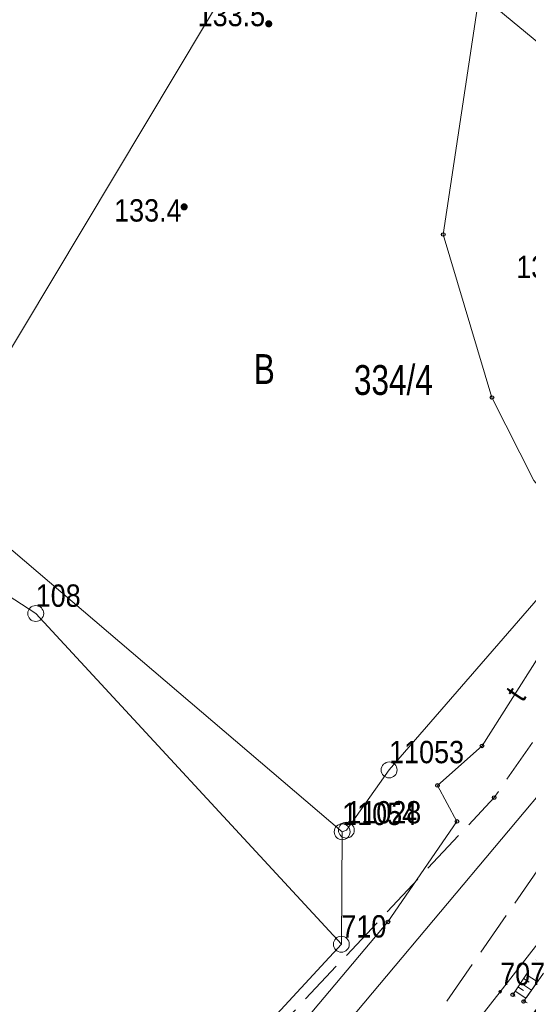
# Model space of a CAD drawing. Header units: metres. Extents: x 5548743 to 5556416, y 5707500 to 5714000.
# Tile 19 of 244: x 5551111 to 5551136, y 5711495 to 5711544. Entities that reach past the tile are written whole.
import ezdxf
from ezdxf.enums import TextEntityAlignment as Align

# ---------------------------------------------------------------- set-up
doc = ezdxf.new("R2010")
doc.units = ezdxf.units.M
for name, pattern in [('1.5_0.75', [2.25, 1.5, -0.75]), ('2.25_0.75', [3, 2.25, -0.75]), ('219-1000', [0])]:
    doc.linetypes.add(name, pattern=pattern)
doc.layers.get('0').update_dxf_attribs({"color": 2, "lineweight": 5})
doc.styles.get("Standard").update_dxf_attribs({"font": 'Working1250', "width": 0.75})

# ---------------------------------------------------------------- blocks, each defined once
blk = doc.blocks.new('202')
at = {"color": 0, "linetype": 'Continuous', "lineweight": 0}
blk.add_circle((0, 0), 0.4, dxfattribs=at)
blk = doc.blocks.new('203')
at = {"linetype": 'Continuous', "lineweight": 0}
h = blk.add_hatch(color=0, dxfattribs=at)
edge = h.paths.add_edge_path()
edge.add_arc((0, 0), 0.09, 0, 360)
blk = doc.blocks.new('PW01')
at = {"linetype": 'Continuous', "lineweight": 13}
h = blk.add_hatch(color=0, dxfattribs=at)
edge = h.paths.add_edge_path()
edge.add_arc((0, 0), 0.18, 0, 360)
blk = doc.blocks.new('SUEP1')
at = {"color": 0, "linetype": 'Continuous'}
for p, q in [((7.5, 0), (5.25, 0.75)), ((22.5, 0), (20.25, 0.75)), ((0, 0), (7.5, 0)), ((7.5, 0), (5.25, -0.75)), ((7.5, 0), (22.5, 0)), ((22.5, 0), (20.25, -0.75))]:
    blk.add_line(p, q, dxfattribs=at)
blk = doc.blocks.new('PIKIETAW1891')
at = {"color": 0}
blk.add_circle((0, 0), 0.09, dxfattribs=at)

msp = doc.modelspace()

# ---------------------------------------------------------------- linework, layer by layer
at = {"layer": '000 Inne (niezydentyfikowane)', "color": 7, "linetype": 'CONTINUOUS', "lineweight": 18, "flags": 128}
for points in [[(5551135.72, 5711495.78), (5551136.27, 5711495.41)], [(5551135.86, 5711495.99), (5551136.14, 5711495.81)], [(5551136, 5711496.2), (5551136.56, 5711495.83)], [(5551135.44, 5711495.36), (5551135.98, 5711495)], [(5551135.58, 5711495.57), (5551135.86, 5711495.39)]]:
    msp.add_lwpolyline(points, dxfattribs=at)
at = {"layer": '217-kontur klasyfikacyjny', "color": 3, "linetype": 'CONTINUOUS', "lineweight": 18, "flags": 128}
msp.add_lwpolyline([(5551106.09, 5711521.01), (5551122.98, 5711549.23)], dxfattribs=at)
at = {"layer": '218-kontur użytku gruntowego', "color": 3, "linetype": 'CONTINUOUS', "lineweight": 18, "flags": 128}
for points in [[(5551122.98, 5711549.23), (5551106.09, 5711521.01)], [(5551106.09, 5711521.01), (5551122.98, 5711549.23)], [(5551143.66, 5711537.26), (5551133.09, 5711546)], [(5551133.09, 5711546), (5551143.66, 5711537.26)], [(5551129.11, 5711506.49), (5551145.75, 5711525.69)], [(5551145.75, 5711525.69), (5551129.11, 5711506.49)], [(5551106.09, 5711521.01), (5551126.75, 5711503.38)], [(5551126.75, 5711503.38), (5551106.09, 5711521.01)], [(5551108.17, 5711516.42), (5551111.35, 5711514.36)], [(5551111.35, 5711514.36), (5551126.71, 5711497.72)], [(5551126.96, 5711503.46), (5551129.11, 5711506.49)], [(5551129.11, 5711506.49), (5551126.96, 5711503.46)], [(5551126.71, 5711497.72), (5551126.75, 5711503.38)], [(5551126.75, 5711503.38), (5551126.71, 5711497.72)], [(5551126.75, 5711503.38), (5551126.96, 5711503.46)], [(5551126.96, 5711503.46), (5551126.75, 5711503.38)], [(5551134.69, 5711495.33), (5551136.81, 5711498.06)], [(5551126.71, 5711497.72), (5551114.51, 5711484.5)], [(5551132.75, 5711492.85), (5551134.69, 5711495.33)]]:
    msp.add_lwpolyline(points, dxfattribs=at)
at = {"layer": '219-działka ewidencyjna', "color": 7, "linetype": '219-1000', "lineweight": 18, "flags": 128}
for points in [[(5551122.98, 5711549.23), (5551106.09, 5711521.01)], [(5551133.09, 5711546), (5551143.66, 5711537.26)], [(5551145.75, 5711525.69), (5551129.11, 5711506.49)], [(5551106.09, 5711521.01), (5551126.75, 5711503.38)], [(5551108.17, 5711516.42), (5551111.35, 5711514.36)], [(5551111.35, 5711514.36), (5551126.71, 5711497.72)], [(5551129.11, 5711506.49), (5551126.96, 5711503.46)], [(5551126.75, 5711503.38), (5551126.71, 5711497.72)], [(5551126.96, 5711503.46), (5551126.75, 5711503.38)], [(5551136.81, 5711498.06), (5551134.69, 5711495.33)], [(5551114.51, 5711484.5), (5551126.71, 5711497.72)], [(5551134.69, 5711495.33), (5551132.75, 5711492.85)]]:
    msp.add_lwpolyline(points, dxfattribs=at)
at = {"layer": 'jezdnia', "color": 7, "linetype": '2.25_0.75', "lineweight": 18, "flags": 128}
msp.add_lwpolyline([(5551126.88, 5711487.46), (5551140.12, 5711506.56), (5551148.99, 5711518.69), (5551155.81, 5711527.37), (5551161.02, 5711533.45), (5551164.06, 5711536.22), (5551168.63, 5711539.25), (5551171.4, 5711540.43), (5551172.09, 5711540.78), (5551167.74, 5711545.19), (5551159.61, 5711538.91), (5551155.42, 5711534.26), (5551144.98, 5711520.37), (5551134.39, 5711505.1), (5551122.24, 5711492.11)], close=True, dxfattribs=at)
at = {"layer": 'przewód kanalizacyjny', "color": 34, "linetype": 'CONTINUOUS', "lineweight": 18, "flags": 128}
msp.add_lwpolyline([(5551248.99, 5711626.03), (5551245.29, 5711622.4), (5551238.44, 5711615.57), (5551223.02, 5711599.27), (5551200.89, 5711575.8), (5551160.95, 5711535.25), (5551143.96, 5711513.97), (5551113.29, 5711477.41), (5551108.07, 5711472.85), (5551093.32, 5711464.48), (5551084.7, 5711459.22), (5551059.66, 5711435.42), (5551046.41, 5711399.42), (5551043.46, 5711379.16), (5551033.07, 5711337.43)], dxfattribs=at)
at = {"layer": 'przewód telekomunikacyjny podziemny', "color": 30, "linetype": 'CONTINUOUS', "lineweight": 18, "flags": 128}
msp.add_lwpolyline([(5551144.97, 5711547.74), (5551144.76, 5711546.75), (5551144.62, 5711544.81), (5551145.51, 5711542.12), (5551146.79, 5711539.52), (5551150.4, 5711534.37), (5551150.76, 5711530.69), (5551145.57, 5711523.77), (5551140.89, 5711517.38), (5551136.64, 5711512.19), (5551133.78, 5711507.7), (5551131.54, 5711505.71), (5551132.52, 5711503.9), (5551129.05, 5711498.84), (5551124.96, 5711493.99)], dxfattribs=at)
at = {"layer": 'przewód wodociągowy', "color": 5, "linetype": 'CONTINUOUS', "lineweight": 18, "flags": 128}
msp.add_lwpolyline([(5551036.84, 5711332.52), (5551035.77, 5711342.1), (5551035.41, 5711356.65), (5551038.59, 5711385.83), (5551042.65, 5711408.48), (5551048.85, 5711415.73), (5551056.67, 5711433.37), (5551065.14, 5711445.4), (5551076.61, 5711455.83), (5551078.52, 5711457.27), (5551080.46, 5711459.35), (5551081.87, 5711459.13), (5551094.28, 5711468.56), (5551107.75, 5711477.61), (5551111.63, 5711480.87), (5551120.84, 5711471.99), (5551122.68, 5711473.74), (5551138.62, 5711489.07), (5551151.08, 5711504.22), (5551136.38, 5711521.06), (5551134.28, 5711525.23), (5551131.83, 5711533.43), (5551133.85, 5711546.92)], dxfattribs=at)
at = {"layer": 'skarpa nieumocniona', "color": 7, "linetype": '1.5_0.75', "lineweight": 18, "flags": 128}
for points in [[(5551173.76, 5711539.49), (5551166.1, 5711536.69), (5551157.65, 5711526.19), (5551144.18, 5711508.38), (5551135.32, 5711495.18), (5551135.87, 5711494.84), (5551144.87, 5711507.77), (5551158.17, 5711525.68), (5551166.82, 5711536.05), (5551173.83, 5711538.55)], [(5551173.76, 5711539.49), (5551166.1, 5711536.69), (5551157.65, 5711526.19), (5551144.18, 5711508.38), (5551135.32, 5711495.18), (5551135.87, 5711494.84), (5551144.87, 5711507.77), (5551158.17, 5711525.68), (5551166.82, 5711536.05), (5551173.83, 5711538.55)], [(5551145.44, 5711507.34), (5551158.77, 5711525.17), (5551167.19, 5711535.47), (5551173.98, 5711537.73), (5551173.83, 5711538.55), (5551166.82, 5711536.05), (5551158.17, 5711525.68), (5551144.87, 5711507.77), (5551135.87, 5711494.84), (5551136.63, 5711494.53)], [(5551145.44, 5711507.34), (5551158.77, 5711525.17), (5551167.19, 5711535.47), (5551173.98, 5711537.73), (5551173.83, 5711538.55), (5551166.82, 5711536.05), (5551158.17, 5711525.68), (5551144.87, 5711507.77), (5551135.87, 5711494.84), (5551136.63, 5711494.53)]]:
    msp.add_lwpolyline(points, close=True, dxfattribs=at)

# ---------------------------------------------------------------- block references
at = {"layer": '202-punkt graniczny', "color": 7, "linetype": 'CONTINUOUS', "lineweight": 18}
for p in [(5551111.35, 5711514.36), (5551129.11, 5711506.49), (5551126.75, 5711503.38), (5551126.96, 5711503.46), (5551126.71, 5711497.72)]:
    msp.add_blockref('202', p, dxfattribs=at)
at = {"layer": '203-punkt graniczny', "color": 7, "linetype": 'CONTINUOUS', "lineweight": 18}
msp.add_blockref('203', (5551134.69, 5711495.33), dxfattribs=at)
at = {"layer": 'pikieta naturalna', "color": 7, "linetype": 'CONTINUOUS', "lineweight": 13}
for p in [(5551123.06, 5711544.03), (5551118.81, 5711534.82)]:
    msp.add_blockref('PW01', p, dxfattribs=at)
at = {"layer": 'przewód elektroenergetyczny niskiego napięcia', "color": 1, "linetype": 'CONTINUOUS', "lineweight": 18}
for p, rotation in [((5551136.12, 5711544.97), 341.757), ((5551144.3, 5711504.76), 232.964), ((5551126.07, 5711480.6), 52.964)]:
    msp.add_blockref('SUEP1', p, dxfattribs=dict(at, rotation=rotation))
at = {"layer": 'Punkt roboczy BDOT GESUT K1', "color": 6, "linetype": 'CONTINUOUS', "lineweight": 18}
for p in [(5551123.06, 5711544.03), (5551118.81, 5711534.82), (5551131.83, 5711533.43), (5551134.28, 5711525.23), (5551133.78, 5711507.7), (5551131.54, 5711505.71), (5551134.39, 5711505.1), (5551132.52, 5711503.9), (5551129.05, 5711498.84), (5551135.32, 5711495.18), (5551135.87, 5711494.84), (5551135.87, 5711494.84)]:
    msp.add_blockref('PIKIETAW1891', p, dxfattribs=at)

# ---------------------------------------------------------------- texts
at = {"layer": '202-punkt graniczny-Atr103', "color": 7, "width": 0.9}
for s, p in [('108', (5551111.35, 5711514.36)), ('108', (5551111.35, 5711514.36)), ('11053', (5551129.11, 5711506.49)), ('11053', (5551129.11, 5711506.49)), ('11054', (5551126.75, 5711503.38)), ('11054', (5551126.75, 5711503.38)), ('11028', (5551126.96, 5711503.46)), ('11028', (5551126.96, 5711503.46)), ('710', (5551126.71, 5711497.72)), ('710', (5551126.71, 5711497.72))]:
    msp.add_text(s, height=1.125, dxfattribs=at).set_placement(p, align=Align.BOTTOM_LEFT)
at = {"layer": '203-punkt graniczny-Atr103', "color": 7, "width": 0.9}
msp.add_text('707', height=1.125, dxfattribs=at).set_placement((5551134.69, 5711495.33), align=Align.BOTTOM_LEFT)
msp.add_text('707', height=1.125, dxfattribs=at).set_placement((5551134.69, 5711495.33), align=Align.BOTTOM_LEFT)
at = {"layer": '210-oznaczenie konturu użytku gruntowego', "color": 3, "linetype": 'CONTINUOUS', "lineweight": 18, "width": 0.79}
msp.add_text('B', height=1.5, dxfattribs=at).set_placement((5551122.31, 5711525.91))
at = {"layer": '211-numer działki ewidencyjnej', "color": 7, "linetype": 'CONTINUOUS', "lineweight": 18, "width": 0.79}
msp.add_text('334/4', height=1.5, dxfattribs=at).set_placement((5551127.34, 5711525.36))
at = {"layer": 'pikieta naturalna-Atr2', "color": 7, "width": 0.9}
for s, p in [('133.5', (5551119.49, 5711543.91)), ('133.4', (5551115.29, 5711534.08)), ('134.1', (5551135.5, 5711531.24))]:
    msp.add_text(s, height=1.125, dxfattribs=at).set_placement(p)
at = {"layer": 'przewód telekomunikacyjny podziemny-Atr1', "color": 30, "width": 0.9}
msp.add_text('t', height=1.125, rotation=56.19, dxfattribs=at).set_placement((5551135.35, 5711510.16), align=Align.MIDDLE_LEFT)

doc.saveas('drawing.dxf')
